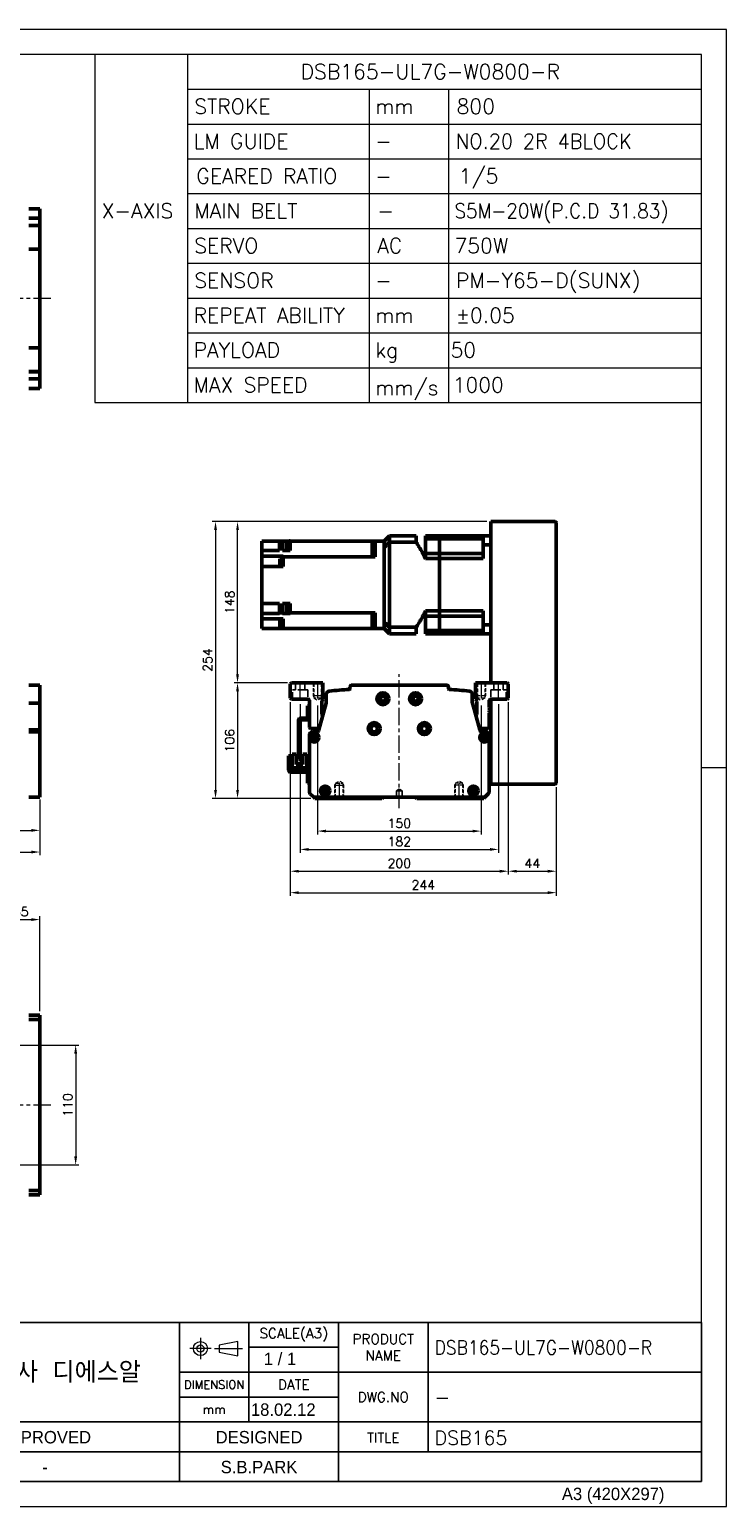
# Model space of a CAD drawing. Header units: millimetres. Extents: x 46891 to 50463, y 6223 to 9884.
# Tile 5 of 5: x 49824 to 50463, y 8529 to 9884. Entities that reach past the tile are written whole.
import ezdxf
from ezdxf.enums import TextEntityAlignment as Align

# ---------------------------------------------------------------- set-up
doc = ezdxf.new("R2010")
doc.units = ezdxf.units.MM
doc.header["$LTSCALE"] = 0.5
for name, pattern in [('CENTER', [50.8, 31.75, -6.35, 6.35, -6.35]), ('HIDDEN', [9.525, 6.35, -3.175]), ('HIDDENX2', [19.05, 12.7, -6.35])]:
    doc.linetypes.add(name, pattern=pattern)
doc.layers.get('0').update_dxf_attribs({"lineweight": 20})
for name, color, linetype, lineweight in [('1', 1, 'CENTER', 13), ('4', 4, 'Continuous', 13), ('외형선(ISO)', 7, 'Continuous', 50)]:
    doc.layers.add(name, color=color, linetype=linetype, lineweight=lineweight)
doc.layers.add('2', color=2, linetype='HIDDENX2')
doc.layers.add('3', color=3, linetype='Continuous')
doc.styles.add('ACISOGDT', font='amgdt.shx')
doc.styles.add('DSR TEXT', font='romans.shx', dxfattribs={"bigfont": 'whgtxt.shx'})
doc.styles.get("Standard").update_dxf_attribs({"font": 'romans.shx', "bigfont": 'whgtxt.shx'})
doc.dimstyles.new('DSR', dxfattribs={"dimscale": 2, "dimtxt": 3, "dimasz": 3, "dimexe": 0.5, "dimexo": 0.5, "dimgap": 0.5, "dimtad": 1, "dimdsep": 46, "dimtxsty": 'Standard', "dimcen": 2.5, "dimclrd": 4, "dimclre": 4, "dimclrt": 2, "dimadec": 0, "dimazin": 2, "dimtfac": 1, "dimtmove": 0, "dimatfit": 3, "dimfxl": 0, "dimlwd": -1, "dimlwe": -1, "dimarcsym": 0})

# ---------------------------------------------------------------- blocks, each defined once
blk = doc.blocks.new('A$C13F00394')
for p, q in [((109.11, 28.14), (105.34, 27.43)), ((105.34, 27.43), (105.34, 26.01)), ((109.11, 25.3), (109.11, 28.14)), ((-202.34, 25.67), (-191.42, 25.67)), ((-202.34, 25.3), (-191.42, 25.3)), ((105.34, 26.01), (109.11, 25.3))]:
    blk.add_line(p, q)
for radius in [1.42, 0.71]:
    blk.add_circle((101.56, 26.76), radius)
at = {"layer": '1'}
for p, q in [((103.69, 26.76), (99.44, 26.76)), ((101.56, 28.89), (101.56, 24.63)), ((104.41, 26.76), (110.04, 26.76))]:
    blk.add_line(p, q, dxfattribs=at)
at = {"layer": '3'}
for p, q in [((0, 32), (-207.68, 32)), ((0, 32), (202.32, 32)), ((0, 32), (0, 0)), ((43.43, 32), (43.43, 0)), ((97.32, 32), (97.32, 12)), ((111.32, 32), (111.32, 12)), ((129.32, 32), (129.32, 0)), ((147.32, 32), (147.32, 6)), ((202.32, 32), (202.32, 0)), ((0, 28), (25, 24)), ((43.43, 28), (0, 28)), ((25, 28), (25, 0)), ((34.7, 28), (34.7, 0)), ((111.32, 27), (129.32, 27)), ((43.43, 24), (0, 24)), ((97.32, 22), (202.32, 22)), ((43.43, 20), (0, 20)), ((43.43, 16), (0, 16)), ((97.32, 17), (129.32, 17)), ((0, 12), (129.32, 12)), ((97.32, 12), (97.32, 0)), ((129.32, 12), (202.32, 12)), ((43.43, 8), (0, 8)), ((97.32, 6), (43.43, 6)), ((129.32, 6), (97.32, 6)), ((202.32, 6), (129.32, 6)), ((43.43, 4), (0, 4)), ((0, 0), (202.32, 0))]:
    blk.add_line(p, q, dxfattribs=at)
at = {"color": 0, "style": 'DSR TEXT'}
for s, height, p in [('조립 치수 허용차', 2, (11.97, 29.02)), ('등급', 1.5, (20.77, 25.52)), ('정밀급', 1.5, (27.18, 25.37)), ('보통급', 1.3, (36.41, 25.38)), ('치수 구분', 1.5, (0.69, 24.78)), (' 0.5 초과 6 이하', 1.6, (0.56, 21.19)), (' 6 초과 30 이하', 1.6, (0.49, 17.19)), (' 30 초과 120 이하', 1.6, (0.49, 13.19)), (' 120 초과 315 이하', 1.6, (0.49, 9.19)), (' 315 초과 1000 이하', 1.6, (0.49, 5.19)), (' 1000 초과 2000 이하', 1.6, (0.49, 1.19))]:
    blk.add_text(s, height=height, dxfattribs=at).set_placement(p)
at = {"color": 7, "style": 'ACISOGDT'}
for s, p in [('APPROVED', (70.28, 8.93)), ('DESIGNED', (113.35, 8.93))]:
    blk.add_text(s, height=2.5, dxfattribs=at).set_placement(p, align=Align.MIDDLE_CENTER)
at = {"color": 7, "attachment_point": 5, "style": 'DSR TEXT'}
for s, insert, char_height in [('SCALE(A3)', (120.32, 29.5), 2), ('PRODUCT\\PNAME', (138.32, 27), 2), ('주식회사 디에스알', (70.37, 22), 4.2), ('DIMENSION', (104.32, 19.5), 1.7), ('DATE', (120.32, 19.5), 2), ('DWG.NO', (138.32, 17), 2), ('mm', (104.32, 14.5), 1.8), ('TITLE', (138.32, 8.83), 2)]:
    blk.add_mtext(s, dxfattribs=dict(at, insert=insert, char_height=char_height))
at = {"color": 0, "char_height": 1.6, "attachment_point": 5, "style": 'DSR TEXT'}
for s, insert in [('%%P0.05', (29.85, 22)), ('%%P0.1', (39.07, 22)), ('%%P0.1', (29.85, 18)), ('%%P0.2', (39.07, 18)), ('%%P0.15', (29.85, 14)), ('%%P0.3', (39.07, 14)), ('%%P0.2', (29.85, 10)), ('%%P0.5', (39.07, 10)), ('%%P0.3', (29.85, 6)), ('%%P0.8', (39.07, 6)), ('%%P0.5', (29.85, 2)), ('%%P1.2', (39.07, 2))]:
    blk.add_mtext(s, dxfattribs=dict(at, insert=insert))
at = {"layer": '4', "color": 0, "style": 'DSR TEXT'}
blk.add_text('NOTE', height=3, dxfattribs=at).set_placement((-202.39, 26.38))
blk = doc.blocks.new('A$C1C1952E1')
for p, q in [((293, 292), (293, 222)), ((311.67, 292), (311.67, 222)), ((311.67, 285), (415, 285)), ((348.18, 285), (348.18, 222)), ((364.13, 285), (364.13, 222)), ((311.67, 278), (415, 278)), ((311.67, 271), (415, 271)), ((311.67, 264), (415, 264)), ((311.67, 257), (415, 257)), ((311.67, 250), (415, 250)), ((311.67, 243), (415, 243)), ((311.67, 236), (415, 236)), ((311.67, 229), (415, 229)), ((293, 222), (415, 222))]:
    blk.add_line(p, q)
at = {"color": 1}
blk.add_lwpolyline([(0, 0), (420, 0), (420, 297), (0, 297)], close=True, dxfattribs=at)
at = {"color": 3}
blk.add_lwpolyline([(5, 5), (415, 5), (415, 292), (5, 292)], close=True, dxfattribs=at)
at = {"color": 7, "style": 'ACISOGDT'}
blk.add_text('A3 (420X297)', height=2.5, dxfattribs=at).set_placement((386.91, 1.28))
blk = doc.blocks.new('*D105')
at = {"color": 1, "linetype": 'ByBlock'}
for p, q in [((49668.2, 9226.1), (49668.2, 9146.4)), ((49833.2, 9176.1), (49833.2, 9146.4)), ((49676, 9149.4), (49825.4, 9149.4))]:
    blk.add_line(p, q, dxfattribs=at)
at = {"color": 1}
for points in [[(49676, 9150.7), (49676, 9148.1), (49668.2, 9149.4)], [(49825.4, 9150.7), (49825.4, 9148.1), (49833.2, 9149.4)]]:
    blk.add_solid(points, dxfattribs=at)
at = {"layer": 'Defpoints', "color": 0}
for p in [(49668.2, 9229.7), (49833.2, 9179.7), (49833.2, 9149.4)]:
    blk.add_point(p, dxfattribs=at)
at = {"color": 3, "insert": (49750.7, 9156.6), "char_height": 8.4, "attachment_point": 5, "style": 'DSR TEXT'}
blk.add_mtext('165', dxfattribs=at)
blk = doc.blocks.new('*D106')
at = {"color": 1, "linetype": 'ByBlock'}
for p, q in [((48663.2, 9176.1), (48663.2, 9126.5)), ((49833.2, 9177.7), (49833.2, 9126.5)), ((48671, 9129.5), (49825.4, 9129.5))]:
    blk.add_line(p, q, dxfattribs=at)
at = {"color": 1}
for points in [[(48671, 9130.8), (48671, 9128.2), (48663.2, 9129.5)], [(49825.4, 9130.8), (49825.4, 9128.2), (49833.2, 9129.5)]]:
    blk.add_solid(points, dxfattribs=at)
at = {"layer": 'Defpoints', "color": 0}
for p in [(48663.2, 9179.7), (49833.2, 9181.3), (49833.2, 9129.5)]:
    blk.add_point(p, dxfattribs=at)
at = {"color": 3, "insert": (49248.2, 9136.7), "char_height": 8.4, "attachment_point": 5, "style": 'DSR TEXT'}
blk.add_mtext('1170', dxfattribs=at)
blk = doc.blocks.new('*D112')
at = {"color": 1, "linetype": 'ByBlock'}
for p, q in [((49807.9, 8952.4), (49869.1, 8952.4)), ((49866.1, 8944.6), (49866.1, 8850.2)), ((49807.9, 8842.4), (49869.1, 8842.4))]:
    blk.add_line(p, q, dxfattribs=at)
at = {"color": 1}
for points in [[(49864.8, 8944.6), (49867.4, 8944.6), (49866.1, 8952.4)], [(49864.8, 8850.2), (49867.4, 8850.2), (49866.1, 8842.4)]]:
    blk.add_solid(points, dxfattribs=at)
at = {"layer": 'Defpoints', "color": 0}
for p in [(49804.3, 8952.4), (49804.3, 8842.4), (49866.1, 8842.4)]:
    blk.add_point(p, dxfattribs=at)
at = {"color": 3, "insert": (49858.9, 8897.4), "char_height": 8.4, "attachment_point": 5, "rotation": 90, "style": 'DSR TEXT'}
blk.add_mtext('110', dxfattribs=at)
blk = doc.blocks.new('*D115')
at = {"color": 1, "linetype": 'ByBlock'}
for p, q in [((49798.2, 8962), (49798.2, 9070.5)), ((49806, 9067.5), (49825.4, 9067.5)), ((49833.2, 8983.5), (49833.2, 9070.5))]:
    blk.add_line(p, q, dxfattribs=at)
at = {"color": 1}
for points in [[(49806, 9068.8), (49806, 9066.2), (49798.2, 9067.5)], [(49825.4, 9068.8), (49825.4, 9066.2), (49833.2, 9067.5)]]:
    blk.add_solid(points, dxfattribs=at)
at = {"layer": 'Defpoints', "color": 0}
for p in [(49833.2, 9067.5), (49833.2, 8979.9), (49798.2, 8958.4)]:
    blk.add_point(p, dxfattribs=at)
at = {"color": 3, "insert": (49815.7, 9074.7), "char_height": 8.4, "attachment_point": 5, "style": 'DSR TEXT'}
blk.add_mtext('35', dxfattribs=at)
blk = doc.blocks.new('*D117')
at = {"color": 1, "linetype": 'ByBlock'}
for p, q in [((50088, 9264), (50088, 9145.7)), ((50238, 9264), (50238, 9145.7)), ((50095.8, 9148.7), (50230.2, 9148.7))]:
    blk.add_line(p, q, dxfattribs=at)
at = {"color": 1}
for points in [[(50095.8, 9150), (50095.8, 9147.4), (50088, 9148.7)], [(50230.2, 9150), (50230.2, 9147.4), (50238, 9148.7)]]:
    blk.add_solid(points, dxfattribs=at)
at = {"layer": 'Defpoints', "color": 0}
for p in [(50088, 9267.6), (50238, 9267.6), (50238, 9148.7)]:
    blk.add_point(p, dxfattribs=at)
at = {"color": 3, "insert": (50163, 9155.9), "char_height": 8.4, "attachment_point": 5, "style": 'DSR TEXT'}
blk.add_mtext('150', dxfattribs=at)
blk = doc.blocks.new('*D118')
at = {"color": 1, "linetype": 'ByBlock'}
for p, q in [((50072, 9265.1), (50072, 9128.9)), ((50254, 9265.1), (50254, 9128.9)), ((50079.8, 9131.9), (50246.2, 9131.9))]:
    blk.add_line(p, q, dxfattribs=at)
at = {"color": 1}
for points in [[(50079.8, 9133.2), (50079.8, 9130.6), (50072, 9131.9)], [(50246.2, 9133.2), (50246.2, 9130.6), (50254, 9131.9)]]:
    blk.add_solid(points, dxfattribs=at)
at = {"layer": 'Defpoints', "color": 0}
for p in [(50072, 9268.7), (50254, 9268.7), (50254, 9131.9)]:
    blk.add_point(p, dxfattribs=at)
at = {"color": 3, "insert": (50163, 9139.1), "char_height": 8.4, "attachment_point": 5, "style": 'DSR TEXT'}
blk.add_mtext('182', dxfattribs=at)
blk = doc.blocks.new('*D119')
at = {"color": 1, "linetype": 'ByBlock'}
for p, q in [((50063, 9267.1), (50063, 9108.9)), ((50263, 9267.1), (50263, 9108.9)), ((50070.8, 9111.9), (50255.2, 9111.9))]:
    blk.add_line(p, q, dxfattribs=at)
at = {"color": 1}
for points in [[(50070.8, 9113.2), (50070.8, 9110.6), (50063, 9111.9)], [(50255.2, 9113.2), (50255.2, 9110.6), (50263, 9111.9)]]:
    blk.add_solid(points, dxfattribs=at)
at = {"layer": 'Defpoints', "color": 0}
for p in [(50063, 9270.7), (50263, 9270.7), (50263, 9111.9)]:
    blk.add_point(p, dxfattribs=at)
at = {"color": 3, "insert": (50163, 9119.1), "char_height": 8.4, "attachment_point": 5, "style": 'DSR TEXT'}
blk.add_mtext('200', dxfattribs=at)
blk = doc.blocks.new('*D120')
at = {"color": 1, "linetype": 'ByBlock'}
for p, q in [((50263, 9267.1), (50263, 9108.9)), ((50307, 9189.1), (50307, 9108.9)), ((50270.8, 9111.9), (50299.2, 9111.9))]:
    blk.add_line(p, q, dxfattribs=at)
at = {"color": 1}
for points in [[(50270.8, 9113.2), (50270.8, 9110.6), (50263, 9111.9)], [(50299.2, 9113.2), (50299.2, 9110.6), (50307, 9111.9)]]:
    blk.add_solid(points, dxfattribs=at)
at = {"layer": 'Defpoints', "color": 0}
for p in [(50263, 9270.7), (50307, 9192.7), (50307, 9111.9)]:
    blk.add_point(p, dxfattribs=at)
at = {"color": 3, "insert": (50285, 9119.1), "char_height": 8.4, "attachment_point": 5, "style": 'DSR TEXT'}
blk.add_mtext('44', dxfattribs=at)
blk = doc.blocks.new('*D121')
at = {"color": 1, "linetype": 'ByBlock'}
for p, q in [((50063, 9267.1), (50063, 9089.2)), ((50307, 9189.1), (50307, 9089.2)), ((50070.8, 9092.2), (50299.2, 9092.2))]:
    blk.add_line(p, q, dxfattribs=at)
at = {"color": 1}
for points in [[(50070.8, 9093.5), (50070.8, 9090.9), (50063, 9092.2)], [(50299.2, 9093.5), (50299.2, 9090.9), (50307, 9092.2)]]:
    blk.add_solid(points, dxfattribs=at)
at = {"layer": 'Defpoints', "color": 0}
for p in [(50063, 9270.7), (50307, 9192.7), (50307, 9092.2)]:
    blk.add_point(p, dxfattribs=at)
at = {"color": 3, "insert": (50185, 9099.4), "char_height": 8.4, "attachment_point": 5, "style": 'DSR TEXT'}
blk.add_mtext('244', dxfattribs=at)
blk = doc.blocks.new('*D122')
at = {"color": 1, "linetype": 'ByBlock'}
for p, q in [((50060.4, 9284.7), (50011.6, 9284.7)), ((50014.6, 9276.9), (50014.6, 9186.5)), ((50081.9, 9178.7), (50011.6, 9178.7))]:
    blk.add_line(p, q, dxfattribs=at)
at = {"color": 1}
for points in [[(50013.3, 9276.9), (50015.9, 9276.9), (50014.6, 9284.7)], [(50013.3, 9186.5), (50015.9, 9186.5), (50014.6, 9178.7)]]:
    blk.add_solid(points, dxfattribs=at)
at = {"layer": 'Defpoints', "color": 0}
for p in [(50064, 9284.7), (50014.6, 9178.7), (50085.5, 9178.7)]:
    blk.add_point(p, dxfattribs=at)
at = {"color": 3, "insert": (50007.4, 9231.7), "char_height": 8.4, "attachment_point": 5, "rotation": 90, "style": 'DSR TEXT'}
blk.add_mtext('106', dxfattribs=at)
blk = doc.blocks.new('*D123')
at = {"color": 1, "linetype": 'ByBlock'}
for p, q in [((50243.4, 9432.7), (50011.6, 9432.7)), ((50014.6, 9292.5), (50014.6, 9424.9)), ((50060.4, 9284.7), (50011.6, 9284.7))]:
    blk.add_line(p, q, dxfattribs=at)
at = {"color": 1}
for points in [[(50013.3, 9424.9), (50015.9, 9424.9), (50014.6, 9432.7)], [(50013.3, 9292.5), (50015.9, 9292.5), (50014.6, 9284.7)]]:
    blk.add_solid(points, dxfattribs=at)
at = {"layer": 'Defpoints', "color": 0}
for p in [(50014.6, 9432.7), (50247, 9432.7), (50064, 9284.7)]:
    blk.add_point(p, dxfattribs=at)
at = {"color": 3, "insert": (50007.4, 9358.7), "char_height": 8.4, "attachment_point": 5, "rotation": 90, "style": 'DSR TEXT'}
blk.add_mtext('148', dxfattribs=at)
blk = doc.blocks.new('*D124')
at = {"color": 1, "linetype": 'ByBlock'}
for p, q in [((50243.4, 9432.7), (49991.4, 9432.7)), ((49994.4, 9424.9), (49994.4, 9186.5)), ((50081.9, 9178.7), (49991.4, 9178.7))]:
    blk.add_line(p, q, dxfattribs=at)
at = {"color": 1}
for points in [[(49993.1, 9424.9), (49995.7, 9424.9), (49994.4, 9432.7)], [(49993.1, 9186.5), (49995.7, 9186.5), (49994.4, 9178.7)]]:
    blk.add_solid(points, dxfattribs=at)
at = {"layer": 'Defpoints', "color": 0}
for p in [(50247, 9432.7), (49994.4, 9178.7), (50085.5, 9178.7)]:
    blk.add_point(p, dxfattribs=at)
at = {"color": 3, "insert": (49987.2, 9305.7), "char_height": 8.4, "attachment_point": 5, "rotation": 90, "style": 'DSR TEXT'}
blk.add_mtext('254', dxfattribs=at)

msp = doc.modelspace()

# ---------------------------------------------------------------- linework, layer by layer
at = {"color": 2, "linetype": 'HIDDEN'}
for p, q in [((50083.98615, 9284.70802), (50083.98615, 9272.70802)), ((50084.58615, 9284.10802), (50083.98615, 9284.70802)), ((50091.38615, 9284.10802), (50084.58615, 9284.10802)), ((50084.58615, 9284.10802), (50084.58615, 9270.70802)), ((50091.38615, 9284.10802), (50091.98615, 9284.70802)), ((50091.38615, 9284.10802), (50091.38615, 9270.70802)), ((50091.98615, 9284.70802), (50091.98615, 9272.70802)), ((50233.98615, 9284.70802), (50233.98615, 9272.70802)), ((50234.58615, 9284.10802), (50233.98615, 9284.70802)), ((50241.38615, 9284.10802), (50234.58615, 9284.10802)), ((50234.58615, 9284.10802), (50234.58615, 9270.70802)), ((50241.38615, 9284.10802), (50241.98615, 9284.70802)), ((50241.38615, 9284.10802), (50241.38615, 9270.70802)), ((50241.98615, 9284.70802), (50241.98615, 9272.70802)), ((50091.98615, 9272.70802), (50083.98615, 9272.70802)), ((50083.98615, 9272.70802), (50084.58615, 9271.66879)), ((50091.38615, 9270.70802), (50084.58615, 9270.70802)), ((50084.58615, 9270.70802), (50087.98615, 9268.74503)), ((50091.38615, 9270.70802), (50087.98615, 9268.74503)), ((50091.98615, 9272.70802), (50091.38615, 9271.66879)), ((50241.98615, 9272.70802), (50233.98615, 9272.70802)), ((50233.98615, 9272.70802), (50234.58615, 9271.66879)), ((50241.38615, 9270.70802), (50234.58615, 9270.70802)), ((50234.58615, 9270.70802), (50237.98615, 9268.74503)), ((50241.38615, 9270.70802), (50237.98615, 9268.74503)), ((50241.98615, 9272.70802), (50241.38615, 9271.66879)), ((50103.98615, 9190.70802), (50104.58615, 9191.74725)), ((50103.98615, 9190.70802), (50111.98615, 9190.70802)), ((50103.98615, 9178.70802), (50103.98615, 9190.70802)), ((50104.58615, 9192.70802), (50107.98615, 9194.67101)), ((50104.58615, 9192.70802), (50111.38615, 9192.70802)), ((50104.58615, 9179.30802), (50104.58615, 9192.70802)), ((50111.38615, 9192.70802), (50107.98615, 9194.67101)), ((50111.38615, 9179.30802), (50111.38615, 9192.70802)), ((50111.98615, 9190.70802), (50111.38615, 9191.74725)), ((50111.98615, 9178.70802), (50111.98615, 9190.70802)), ((50213.98615, 9190.70802), (50214.58615, 9191.74725)), ((50221.98615, 9190.70802), (50213.98615, 9190.70802)), ((50213.98615, 9178.70802), (50213.98615, 9190.70802)), ((50214.58615, 9192.70802), (50217.98615, 9194.67101)), ((50221.38615, 9192.70802), (50214.58615, 9192.70802)), ((50214.58615, 9179.30802), (50214.58615, 9192.70802)), ((50221.38615, 9192.70802), (50217.98615, 9194.67101)), ((50221.38615, 9179.30802), (50221.38615, 9192.70802)), ((50221.98615, 9190.70802), (50221.38615, 9191.74725)), ((50221.98615, 9178.70802), (50221.98615, 9190.70802)), ((50104.58615, 9179.30802), (50103.98615, 9178.70802)), ((50104.58615, 9179.30802), (50111.38615, 9179.30802)), ((50111.38615, 9179.30802), (50111.98615, 9178.70802)), ((50214.58615, 9179.30802), (50213.98615, 9178.70802)), ((50221.38615, 9179.30802), (50214.58615, 9179.30802)), ((50221.38615, 9179.30802), (50221.98615, 9178.70802))]:
    msp.add_line(p, q, dxfattribs=at)
at = {"color": 1, "linetype": 'CENTER'}
for p, q in [((50087.98615, 9286.14356), (50087.98615, 9267.57886)), ((50237.98615, 9286.14356), (50237.98615, 9267.57886)), ((50107.98615, 9177.27248), (50107.98615, 9195.83718)), ((50217.98615, 9177.27248), (50217.98615, 9195.83718))]:
    msp.add_line(p, q, dxfattribs=at)
at = {"color": 1}
msp.add_line((50463.13132, 9206.60102), (50440.31632, 9206.60102), dxfattribs=at)
at = {"layer": '1'}
for p, q in [((49843.24958, 9637.328), (48653.24958, 9637.328)), ((50071.98615, 9268.70802), (50071.98615, 9285.70802)), ((50162.98615, 9169.70802), (50162.98615, 9292.70802)), ((50253.98615, 9268.70802), (50253.98615, 9285.70802)), ((49843.24958, 8897.35286), (48653.24958, 8897.35286))]:
    msp.add_line(p, q, dxfattribs=at)
at = {"layer": '2'}
for p, q in [((50067.73615, 9278.20802), (50067.73615, 9284.70802)), ((50076.23615, 9284.70802), (50076.23615, 9278.20802)), ((50249.73615, 9284.70802), (50249.73615, 9278.20802)), ((50258.23615, 9278.20802), (50258.23615, 9284.70802)), ((50064.98615, 9278.20802), (50067.73615, 9278.20802)), ((50064.98615, 9269.70802), (50064.98615, 9278.20802)), ((50076.23615, 9278.20802), (50067.73615, 9278.20802)), ((50076.23615, 9278.20802), (50078.98615, 9278.20802)), ((50078.98615, 9278.20802), (50078.98615, 9269.70802)), ((50249.73615, 9278.20802), (50246.98615, 9278.20802)), ((50246.98615, 9278.20802), (50246.98615, 9269.70802)), ((50249.73615, 9278.20802), (50258.23615, 9278.20802)), ((50260.98615, 9278.20802), (50258.23615, 9278.20802)), ((50260.98615, 9269.70802), (50260.98615, 9278.20802)), ((50160.48615, 9185.70802), (50162.98615, 9187.21017)), ((50160.48615, 9179.70802), (50160.48615, 9185.70802)), ((50160.48615, 9185.70802), (50165.48615, 9185.70802)), ((50162.98615, 9187.21017), (50165.48615, 9185.70802)), ((50165.48615, 9185.70802), (50165.48615, 9179.70802))]:
    msp.add_line(p, q, dxfattribs=at)
at = {"layer": '3'}
for p in [(50440.31632, 8697.82652), (49517.14175, 8551.81052)]:
    msp.add_line(p, (50440.31632, 8551.81052), dxfattribs=at)
at = {"layer": '외형선(ISO)'}
for p, q in [((49823.24958, 9719.828), (49833.24958, 9719.828)), ((49833.24958, 9716.828), (49833.24958, 9719.828)), ((49823.24958, 9711.08836), (49833.24958, 9711.08836)), ((49823.24958, 9704.39465), (49833.24958, 9704.39465)), ((49823.24958, 9704.328), (49833.24958, 9704.328)), ((49833.24958, 9716.828), (49833.24958, 9713.88839)), ((49833.24958, 9713.88839), (49833.24958, 9711.08836)), ((49833.24958, 9711.08836), (49833.24958, 9704.39465)), ((49833.24958, 9704.39465), (49833.24958, 9704.328)), ((49833.24958, 9701.63164), (49833.24958, 9704.328)), ((49833.24958, 9683.02352), (49833.24958, 9701.63164)), ((49823.24958, 9682.5554), (49833.24958, 9682.5554)), ((49833.24958, 9683.02352), (49833.24958, 9682.5554)), ((49833.24958, 9680.5554), (49833.24958, 9682.5554)), ((49833.24958, 9680.5554), (49833.24958, 9594.10059)), ((49823.24958, 9592.10059), (49833.24958, 9592.10059)), ((49833.24958, 9592.10059), (49833.24958, 9594.10059)), ((49833.24958, 9592.10059), (49833.24958, 9591.63247)), ((49833.24958, 9573.02435), (49833.24958, 9591.63247)), ((49823.24958, 9570.328), (49833.24958, 9570.328)), ((49823.24958, 9570.26134), (49833.24958, 9570.26134)), ((49833.24958, 9570.328), (49833.24958, 9573.02435)), ((49833.24958, 9570.328), (49833.24958, 9570.26134)), ((49833.24958, 9570.26134), (49833.24958, 9563.56764)), ((49823.24958, 9563.56764), (49833.24958, 9563.56764)), ((49823.24958, 9554.828), (49833.24958, 9554.828)), ((49833.24958, 9563.56764), (49833.24958, 9560.7676)), ((49833.24958, 9560.7676), (49833.24958, 9557.828)), ((49833.24958, 9554.828), (49833.24958, 9557.828)), ((50305.98615, 9432.70802), (50246.98615, 9432.70802)), ((50246.98615, 9431.70802), (50246.98615, 9432.70802)), ((50148.98615, 9414.70802), (50153.98615, 9419.70802)), ((50153.98615, 9413.71062), (50153.98615, 9419.70802)), ((50178.43615, 9419.70802), (50153.98615, 9419.70802)), ((50178.43615, 9419.70802), (50178.43615, 9413.71062)), ((50186.98615, 9419.70802), (50186.98615, 9416.76024)), ((50199.98615, 9419.70802), (50186.98615, 9419.70802)), ((50199.98615, 9419.70802), (50239.98615, 9419.70802)), ((50199.98615, 9416.76024), (50199.98615, 9419.70802)), ((50199.98615, 9419.70802), (50199.98615, 9416.76024)), ((50239.98615, 9419.70802), (50239.98615, 9411.30037)), ((50246.98615, 9419.70802), (50239.98615, 9419.70802)), ((50246.98615, 9284.70802), (50246.98615, 9431.70802)), ((50306.98615, 9192.70802), (50306.98615, 9431.70802)), ((50036.98615, 9414.70802), (50052.98615, 9414.70802)), ((50036.98615, 9410.30802), (50036.98615, 9414.70802)), ((50036.98615, 9410.30802), (50036.98615, 9406.30802)), ((50052.98615, 9406.30802), (50036.98615, 9406.30802)), ((50036.98615, 9406.15187), (50036.98615, 9406.30802)), ((50036.98615, 9406.15187), (50036.98615, 9401.07513)), ((50055.98615, 9414.70802), (50052.98615, 9414.70802)), ((50052.98615, 9406.30802), (50052.98615, 9414.70802)), ((50060.98615, 9414.70802), (50055.98615, 9414.70802)), ((50055.98615, 9414.70802), (50055.98615, 9406.30802)), ((50060.98615, 9406.30802), (50055.98615, 9406.30802)), ((50059.38615, 9407.62792), (50059.38615, 9414.62792)), ((50061.98615, 9414.62792), (50059.38615, 9414.62792)), ((50061.98615, 9407.62792), (50059.38615, 9407.62792)), ((50060.98615, 9414.70802), (50061.98615, 9414.70802)), ((50060.98615, 9414.70802), (50060.98615, 9414.62792)), ((50060.98615, 9406.30802), (50060.98615, 9407.62792)), ((50060.98615, 9406.30802), (50060.98615, 9406.26896)), ((50060.98615, 9406.26896), (50062.98615, 9406.26896)), ((50061.98615, 9407.32792), (50061.98615, 9414.92792)), ((50062.98615, 9414.92792), (50061.98615, 9414.92792)), ((50062.98615, 9407.32792), (50061.98615, 9407.32792)), ((50062.98615, 9414.92792), (50062.98615, 9414.70802)), ((50062.98615, 9414.70802), (50137.98615, 9414.70802)), ((50062.98615, 9406.26896), (50062.98615, 9414.70802)), ((50137.98615, 9414.70802), (50137.98615, 9406.15187)), ((50140.98615, 9414.70802), (50137.98615, 9414.70802)), ((50140.98615, 9409.5723), (50137.98615, 9409.5723)), ((50137.98615, 9401.04069), (50137.98615, 9406.15187)), ((50140.98615, 9414.70802), (50148.98615, 9414.70802)), ((50140.98615, 9407.70802), (50140.98615, 9414.70802)), ((50140.98615, 9400.36559), (50140.98615, 9407.70802)), ((50148.98615, 9414.70802), (50148.98615, 9414.61993)), ((50148.98615, 9414.61993), (50148.98615, 9408.81505)), ((50148.98615, 9408.81505), (50148.98615, 9408.7117)), ((50148.98615, 9408.7117), (50148.98615, 9340.70434)), ((50148.98615, 9407.70802), (50148.98615, 9341.70802)), ((50178.43615, 9413.71062), (50153.98615, 9413.71062)), ((50153.98615, 9335.70542), (50153.98615, 9413.71062)), ((50186.98615, 9403.56302), (50186.98615, 9416.76024)), ((50199.98615, 9416.76024), (50186.98615, 9416.76024)), ((50239.98615, 9416.76024), (50199.98615, 9416.76024)), ((50199.98615, 9410.06302), (50199.98615, 9416.76024)), ((50199.98615, 9410.06302), (50199.98615, 9416.76024)), ((50199.98615, 9403.56302), (50199.98615, 9410.06302)), ((50199.98615, 9403.56302), (50199.98615, 9410.06302)), ((50239.98615, 9398.70802), (50239.98615, 9411.30037)), ((50246.98615, 9411.30037), (50239.98615, 9411.30037)), ((50056.48615, 9401.07513), (50036.98615, 9401.07513)), ((50036.98615, 9395.90802), (50036.98615, 9401.07513)), ((50036.98615, 9395.90802), (50036.98615, 9391.40802)), ((50053.28615, 9393.15659), (50053.28615, 9398.65659)), ((50053.28615, 9398.65659), (50055.28615, 9398.65659)), ((50053.28615, 9393.15659), (50055.28615, 9393.15659)), ((50055.28615, 9392.95659), (50055.28615, 9398.85659)), ((50055.28615, 9398.85659), (50055.98615, 9398.85659)), ((50055.28615, 9392.95659), (50055.98615, 9392.95659)), ((50055.98615, 9392.90659), (50055.98615, 9398.90659)), ((50055.98615, 9398.90659), (50056.48615, 9398.90659)), ((50055.98615, 9392.90659), (50056.48615, 9392.90659)), ((50056.48615, 9401.07513), (50056.48615, 9401.04069)), ((50056.48615, 9400.37421), (50056.48615, 9401.04069)), ((50137.98615, 9400.37421), (50056.48615, 9400.37421)), ((50056.48615, 9400.37421), (50056.48615, 9391.40802)), ((50137.98615, 9401.04069), (50137.98615, 9400.37421)), ((50140.98615, 9400.7849), (50137.98615, 9400.7849)), ((50137.98615, 9400.37421), (50137.98615, 9400.36559)), ((50140.98615, 9400.36559), (50137.98615, 9400.36559)), ((50186.98615, 9403.56302), (50186.98615, 9398.70802)), ((50199.98615, 9403.56302), (50186.98615, 9403.56302)), ((50199.98615, 9398.70802), (50186.98615, 9398.70802)), ((50199.98615, 9398.70802), (50199.98615, 9403.56302)), ((50239.98615, 9403.56302), (50199.98615, 9403.56302)), ((50199.98615, 9403.56302), (50199.98615, 9398.70802)), ((50199.98615, 9350.70802), (50199.98615, 9398.70802)), ((50199.98615, 9398.70802), (50239.98615, 9398.70802)), ((50199.98615, 9350.70802), (50199.98615, 9398.70802)), ((50056.48615, 9391.40802), (50036.98615, 9391.40802)), ((50036.98615, 9357.50802), (50036.98615, 9391.40802)), ((50036.98615, 9357.50802), (50052.98615, 9357.50802)), ((50036.98615, 9357.50802), (50036.98615, 9353.50802)), ((50036.98615, 9348.38608), (50036.98615, 9353.50802)), ((50052.98615, 9357.50802), (50052.98615, 9349.04183)), ((50055.98615, 9357.50802), (50055.98615, 9349.04183)), ((50060.98615, 9357.50802), (50055.98615, 9357.50802)), ((50059.38615, 9349.4974), (50059.38615, 9356.4974)), ((50061.98615, 9356.4974), (50059.38615, 9356.4974)), ((50060.98615, 9357.50945), (50060.98615, 9357.50802)), ((50060.98615, 9357.50945), (50062.98615, 9357.50945)), ((50060.98615, 9356.4974), (50060.98615, 9357.50802)), ((50061.98615, 9349.1974), (50061.98615, 9356.7974)), ((50062.98615, 9356.7974), (50061.98615, 9356.7974)), ((50062.98615, 9354.27133), (50062.98615, 9357.50945)), ((50062.98615, 9354.27133), (50062.98615, 9351.72348)), ((50062.98615, 9349.04183), (50062.98615, 9351.72348)), ((50052.98615, 9348.38608), (50036.98615, 9348.38608)), ((50036.98615, 9348.37535), (50036.98615, 9348.38608)), ((50036.98615, 9348.37535), (50036.98615, 9343.60802)), ((50056.48615, 9343.60802), (50036.98615, 9343.60802)), ((50036.98615, 9343.60802), (50036.98615, 9339.10802)), ((50036.98615, 9334.70802), (50036.98615, 9339.10802)), ((50055.98615, 9349.04183), (50052.98615, 9349.04183)), ((50052.98615, 9348.38608), (50052.98615, 9349.04183)), ((50053.28615, 9336.39708), (50053.28615, 9341.89708)), ((50053.28615, 9341.89708), (50055.28615, 9341.89708)), ((50055.28615, 9336.19708), (50055.28615, 9342.09708)), ((50055.28615, 9342.09708), (50055.98615, 9342.09708)), ((50055.98615, 9349.04183), (50055.98615, 9348.38608)), ((50060.98615, 9348.38608), (50055.98615, 9348.38608)), ((50055.98615, 9336.14708), (50055.98615, 9342.14708)), ((50055.98615, 9342.14708), (50056.48615, 9342.14708)), ((50056.48615, 9343.60802), (50056.48615, 9343.26417)), ((50056.48615, 9334.70802), (50056.48615, 9343.26417)), ((50061.98615, 9349.4974), (50059.38615, 9349.4974)), ((50060.98615, 9349.4974), (50060.98615, 9348.38608)), ((50060.98615, 9348.38608), (50060.98615, 9348.38339)), ((50062.98615, 9348.38339), (50060.98615, 9348.38339)), ((50062.98615, 9349.1974), (50061.98615, 9349.1974)), ((50137.98615, 9349.04183), (50062.98615, 9349.04183)), ((50062.98615, 9348.38339), (50062.98615, 9349.04183)), ((50137.98615, 9349.05045), (50137.98615, 9349.04183)), ((50137.98615, 9349.05045), (50140.98615, 9349.05045)), ((50137.98615, 9349.04183), (50137.98615, 9348.37535)), ((50137.98615, 9348.63114), (50140.98615, 9348.63114)), ((50137.98615, 9343.26417), (50137.98615, 9348.37535)), ((50137.98615, 9343.26417), (50137.98615, 9334.70802)), ((50137.98615, 9339.84374), (50140.98615, 9339.84374)), ((50140.98615, 9341.70802), (50140.98615, 9349.05045)), ((50140.98615, 9334.70802), (50140.98615, 9341.70802)), ((50148.98615, 9340.60099), (50148.98615, 9340.70434)), ((50148.98615, 9340.60099), (50148.98615, 9334.79611)), ((50186.98615, 9350.70802), (50186.98615, 9345.85302)), ((50199.98615, 9350.70802), (50186.98615, 9350.70802)), ((50186.98615, 9345.85302), (50186.98615, 9332.6558)), ((50199.98615, 9345.85302), (50186.98615, 9345.85302)), ((50199.98615, 9345.85302), (50199.98615, 9350.70802)), ((50199.98615, 9350.70802), (50239.98615, 9350.70802)), ((50199.98615, 9350.70802), (50199.98615, 9345.85302)), ((50199.98615, 9339.35302), (50199.98615, 9345.85302)), ((50239.98615, 9345.85302), (50199.98615, 9345.85302)), ((50199.98615, 9339.35302), (50199.98615, 9345.85302)), ((50199.98615, 9332.6558), (50199.98615, 9339.35302)), ((50199.98615, 9332.6558), (50199.98615, 9339.35302)), ((50239.98615, 9338.11567), (50239.98615, 9350.70802)), ((50239.98615, 9338.11567), (50239.98615, 9329.70802)), ((50246.98615, 9338.11567), (50239.98615, 9338.11567)), ((50056.48615, 9334.70802), (50036.98615, 9334.70802)), ((50053.28615, 9336.39708), (50055.28615, 9336.39708)), ((50055.28615, 9336.19708), (50055.98615, 9336.19708)), ((50055.98615, 9336.14708), (50056.48615, 9336.14708)), ((50137.98615, 9334.70802), (50056.48615, 9334.70802)), ((50061.98615, 9334.48812), (50061.98615, 9334.70802)), ((50062.98615, 9334.48812), (50061.98615, 9334.48812)), ((50062.98615, 9334.70802), (50062.98615, 9334.48812)), ((50137.98615, 9334.70802), (50140.98615, 9334.70802)), ((50140.98615, 9334.70802), (50148.98615, 9334.70802)), ((50148.98615, 9334.70802), (50148.98615, 9334.79611)), ((50153.98615, 9329.70802), (50148.98615, 9334.70802)), ((50153.98615, 9329.70802), (50153.98615, 9335.70542)), ((50178.43615, 9335.70542), (50153.98615, 9335.70542)), ((50178.43615, 9329.70802), (50153.98615, 9329.70802)), ((50178.43615, 9335.70542), (50178.43615, 9329.70802)), ((50186.98615, 9332.6558), (50186.98615, 9329.70802)), ((50199.98615, 9332.6558), (50186.98615, 9332.6558)), ((50199.98615, 9329.70802), (50186.98615, 9329.70802)), ((50199.98615, 9329.70802), (50199.98615, 9332.6558)), ((50239.98615, 9332.6558), (50199.98615, 9332.6558)), ((50199.98615, 9332.6558), (50199.98615, 9329.70802)), ((50199.98615, 9329.70802), (50239.98615, 9329.70802)), ((50246.98615, 9329.70802), (50239.98615, 9329.70802)), ((50063.98615, 9284.70802), (50062.98615, 9283.70802)), ((50062.98615, 9283.70802), (50062.98615, 9270.70802)), ((50092.98615, 9284.70802), (50063.98615, 9284.70802)), ((50092.98615, 9270.03256), (50092.98615, 9284.70802)), ((50232.98615, 9284.70802), (50232.98615, 9270.03256)), ((50261.98615, 9284.70802), (50232.98615, 9284.70802)), ((50262.98615, 9283.70802), (50261.98615, 9284.70802)), ((50262.98615, 9270.70802), (50262.98615, 9283.70802)), ((49823.24958, 9282.70802), (49833.24958, 9282.70802)), ((49833.24958, 9280.70802), (49833.24958, 9282.70802)), ((49833.24958, 9280.70802), (49833.24958, 9279.1953)), ((49833.24958, 9279.1953), (49833.24958, 9278.69632)), ((49833.24958, 9277.15574), (49833.24958, 9278.69632)), ((49833.24958, 9274.17114), (49833.24958, 9277.15574)), ((49833.24958, 9274.17114), (49833.24958, 9266.3937)), ((50062.98615, 9270.70802), (50063.98615, 9269.70802)), ((50063.98615, 9269.70802), (50079.48615, 9269.70802)), ((50095.98615, 9274.17114), (50095.98615, 9266.3937)), ((50117.75874, 9280.70802), (50117.75874, 9279.1953)), ((50206.21356, 9282.70802), (50119.75874, 9282.70802)), ((50208.21356, 9279.1953), (50208.21356, 9280.70802)), ((50229.98615, 9266.3937), (50229.98615, 9274.17114)), ((50246.48615, 9269.70802), (50261.98615, 9269.70802)), ((50246.98615, 9192.70802), (50246.98615, 9269.70802)), ((50261.98615, 9269.70802), (50262.98615, 9270.70802)), ((49823.24958, 9266.03472), (49833.24958, 9266.03472)), ((49833.24958, 9266.3937), (49833.24958, 9266.03472)), ((49833.24958, 9266.03472), (49833.24958, 9241.63108)), ((50078.88615, 9263.70802), (50078.88615, 9252.30802)), ((50080.48615, 9263.70802), (50078.88615, 9263.70802)), ((50080.48615, 9268.70802), (50080.48615, 9262.20802)), ((50080.48615, 9262.20802), (50080.98615, 9261.70802)), ((50080.48615, 9261.20802), (50080.48615, 9262.20802)), ((50080.98615, 9261.70802), (50080.48615, 9261.20802)), ((50080.48615, 9261.20802), (50080.48615, 9260.20802)), ((50080.48615, 9260.20802), (50080.98615, 9259.70802)), ((50080.48615, 9259.20802), (50080.48615, 9260.20802)), ((50080.98615, 9259.70802), (50080.48615, 9259.20802)), ((50080.48615, 9259.20802), (50080.48615, 9258.20802)), ((50080.48615, 9258.20802), (50080.98615, 9257.70802)), ((50080.48615, 9257.20802), (50080.48615, 9258.20802)), ((50080.98615, 9257.70802), (50080.48615, 9257.20802)), ((50080.48615, 9257.20802), (50080.48615, 9243.70802)), ((50095.91949, 9266.03472), (50089.22579, 9241.63108)), ((50091.98615, 9255.70802), (50091.98615, 9267.03256)), ((50236.74651, 9241.63108), (50230.0528, 9266.03472)), ((50233.98615, 9262.70802), (50230.96529, 9262.70802)), ((50233.98615, 9267.03256), (50233.98615, 9255.70802)), ((50244.98615, 9261.70802), (50245.48615, 9262.20802)), ((50245.48615, 9261.20802), (50244.98615, 9261.70802)), ((50244.98615, 9259.70802), (50245.48615, 9260.20802)), ((50245.48615, 9259.20802), (50244.98615, 9259.70802)), ((50244.98615, 9257.70802), (50245.48615, 9258.20802)), ((50245.48615, 9257.20802), (50244.98615, 9257.70802)), ((50245.48615, 9262.20802), (50245.48615, 9268.70802)), ((50245.48615, 9260.20802), (50245.48615, 9261.20802)), ((50245.48615, 9258.20802), (50245.48615, 9259.20802)), ((50245.48615, 9243.70802), (50245.48615, 9257.20802)), ((50070.48615, 9214.70802), (50070.48615, 9250.20802)), ((50072.08615, 9250.20802), (50072.08615, 9214.70802)), ((50072.58615, 9252.30802), (50078.38615, 9252.30802)), ((50078.38615, 9250.70802), (50072.58615, 9250.70802)), ((50078.88615, 9252.30802), (50080.42576, 9252.30802)), ((50081.48615, 9242.70802), (50087.98615, 9242.70802)), ((50237.98615, 9242.70802), (50244.48615, 9242.70802)), ((49823.24958, 9241.63108), (49833.24958, 9241.63108)), ((49823.24958, 9239.70802), (49833.24958, 9239.70802)), ((49833.24958, 9241.63108), (49833.24958, 9239.70802)), ((49833.24958, 9236.70802), (49833.24958, 9239.70802)), ((49833.24958, 9236.70802), (49833.24958, 9184.95066)), ((50080.48615, 9236.70802), (50080.48615, 9184.95066)), ((50086.42575, 9239.70802), (50083.48615, 9239.70802)), ((50242.48615, 9239.70802), (50239.54655, 9239.70802)), ((50245.48615, 9184.95066), (50245.48615, 9236.70802)), ((50061.48619, 9214.70822), (50061.4862, 9217.70822)), ((50063.0862, 9217.70821), (50061.4862, 9217.70822)), ((50063.0862, 9217.70821), (50063.08619, 9214.70821)), ((50064.78618, 9219.20821), (50064.78616, 9206.80821)), ((50068.48618, 9219.2082), (50064.78618, 9219.20821)), ((50068.48616, 9209.8082), (50068.48618, 9219.2082)), ((50074.48618, 9219.20819), (50074.48616, 9209.80819)), ((50078.18618, 9219.20818), (50074.48618, 9219.20819)), ((50078.18616, 9206.80818), (50078.18618, 9219.20818)), ((50061.48619, 9214.70822), (50061.48617, 9204.70822)), ((50063.08617, 9204.80821), (50063.08619, 9214.70821)), ((50063.48617, 9202.70821), (50078.38617, 9202.70818)), ((50078.48617, 9204.30818), (50063.58617, 9204.30821)), ((50064.78615, 9204.30821), (50064.78616, 9206.80821)), ((50066.78616, 9206.80821), (50064.78616, 9206.80821)), ((50076.18616, 9206.80819), (50066.78616, 9206.80821)), ((50068.48616, 9210.8082), (50074.48616, 9210.80819)), ((50074.48616, 9210.50819), (50068.48616, 9210.5082)), ((50068.48616, 9209.8082), (50074.48616, 9209.80819)), ((50072.08615, 9214.70802), (50070.48615, 9214.70802)), ((50078.18616, 9206.80818), (50076.18616, 9206.80819)), ((50078.18616, 9206.80818), (50078.18615, 9204.30818)), ((50078.88617, 9202.20818), (50078.88615, 9195.70818)), ((50246.98615, 9206.70802), (50245.48615, 9206.70802)), ((50078.88615, 9192.70818), (50078.88615, 9195.70818)), ((50078.88615, 9192.70818), (50080.48615, 9192.70818)), ((50246.98615, 9191.70802), (50246.98615, 9192.70802)), ((50246.98615, 9191.70802), (50305.98615, 9191.70802)), ((49823.24958, 9179.70802), (49833.24958, 9179.70802)), ((49833.24958, 9182.82934), (49833.24958, 9184.95066)), ((49833.24958, 9182.82934), (49833.24958, 9179.70802)), ((50081.36483, 9182.82934), (50084.48615, 9179.70802)), ((50084.48615, 9179.70802), (50085.48615, 9178.70802)), ((50084.48615, 9179.70802), (50241.48615, 9179.70802)), ((50085.48615, 9178.70802), (50146.98615, 9178.70802)), ((50146.98615, 9178.70802), (50147.8397, 9179.56157)), ((50178.13259, 9179.56157), (50178.98615, 9178.70802)), ((50178.98615, 9178.70802), (50240.48615, 9178.70802)), ((50240.48615, 9178.70802), (50241.48615, 9179.70802)), ((50241.48615, 9179.70802), (50244.60747, 9182.82934)), ((49823.24958, 8979.85286), (49833.24958, 8979.85286)), ((49823.24958, 8975.85286), (49833.24958, 8975.85286)), ((49833.24958, 8978.97418), (49833.24958, 8979.85286)), ((49833.24958, 8978.97418), (49833.24958, 8975.85286)), ((49833.24958, 8975.85286), (49833.24958, 8818.85286)), ((49833.24958, 8818.85286), (49823.24958, 8818.85286)), ((49823.24958, 8814.85286), (49833.24958, 8814.85286)), ((49833.24958, 8818.85286), (49833.24958, 8815.73154)), ((49833.24958, 8814.85286), (49833.24958, 8815.73154))]:
    msp.add_line(p, q, dxfattribs=at)
for centre, radius in [((50147.98615, 9270.20802), 5.5), ((50147.98615, 9270.20802), 3.3), ((50147.98615, 9270.20802), 2.4585), ((50177.98615, 9270.20802), 5.5), ((50177.98615, 9270.20802), 3.3), ((50177.98615, 9270.20802), 2.4585), ((50139.98615, 9242.70802), 5.5), ((50139.98615, 9242.70802), 3.3), ((50139.98615, 9242.70802), 2.9585), ((50185.98615, 9242.70802), 5.5), ((50185.98615, 9242.70802), 3.3), ((50185.98615, 9242.70802), 2.9585), ((50084.98615, 9234.70802), 4.25), ((50084.98615, 9234.70802), 2.25), ((50240.98615, 9234.70802), 4.25), ((50240.98615, 9234.70802), 2.25), ((50094.98615, 9185.70802), 4.25), ((50230.98615, 9185.70802), 4.25), ((50094.98615, 9185.70802), 2.25), ((50230.98615, 9185.70802), 2.25)]:
    msp.add_circle(centre, radius, dxfattribs=at)
for centre, radius, start, end in [((50305.98615, 9431.70802), 1, 0, 90), ((50079.48615, 9268.70802), 1, 0, 90), ((50096.98615, 9267.03256), 5, 143.13010235, 180), ((50098.98615, 9274.17114), 3, 95.80911543, 180), ((50148.98615, 8782.70802), 497, 93.65644441, 95.80911544), ((50117.25874, 9279.1953), 0.5, 273.65644441, 0), ((50119.75874, 9280.70802), 2, 90.00000006, 180), ((50206.21356, 9280.70802), 2, 0, 90.00000006), ((50208.71356, 9279.1953), 0.5, 180, 266.34355561), ((50176.98615, 8782.70802), 497, 84.19088467, 86.34355571), ((50226.98615, 9274.17114), 3, 0, 84.19088467), ((50228.98615, 9267.03256), 5, 0, 36.86989765), ((50246.48615, 9268.70802), 1, 90, 180), ((50094.98615, 9266.3937), 1, 338.96248903, 0), ((50230.98615, 9266.3937), 1, 180, 201.03751108), ((50072.58615, 9250.20802), 2.1, 90, 180), ((50072.58615, 9250.20802), 0.5, 90, 180), ((50078.38615, 9252.80802), 0.5, 270, 0), ((50078.38615, 9252.80802), 2.1, 270, 346.225853), ((50078.38615, 9252.80802), 2.1, 346.225853, 0), ((50081.48615, 9243.70802), 1, 180, 270), ((50087.98615, 9239.70802), 3, 61.42737304, 90), ((50092.98615, 9255.70802), 1, 180, 260.24117555), ((50232.98615, 9255.70802), 1, 279.75876885, 0), ((50237.98615, 9239.70802), 3, 90, 118.57264542), ((50244.48615, 9243.70802), 1, 270, 0), ((50083.48615, 9236.70802), 3, 90.00000006, 180), ((50084.98615, 9234.70802), 1.5, 41.40962211, 318.59037789), ((50086.48615, 9236.0309), 0.5, 221.40962211, 335.37910443), ((50086.48615, 9233.38514), 0.5, 24.62089558, 138.59037789), ((50086.42575, 9242.70802), 3, 270.00000006, 338.96248903), ((50239.54655, 9242.70802), 3, 201.03751108, 270.00000006), ((50239.48615, 9236.0309), 0.5, 204.62088507, 318.59037789), ((50239.48615, 9233.38514), 0.5, 41.40962211, 155.37909392), ((50240.98615, 9234.70802), 1.621, 148.98236194, 211.01763805), ((50240.98615, 9234.70802), 1.5, 221.40962211, 138.59037789), ((50242.48615, 9236.70802), 3, 0, 90.00000006), ((50063.48617, 9204.70821), 2, 179.99988906, 269.99988906), ((50063.58617, 9204.80821), 0.5, 179.99988906, 269.99988906), ((50078.38617, 9202.20818), 0.5, 359.99988906, 89.99988906), ((50078.48617, 9202.30818), 2, 0.24541394, 89.99988906), ((50305.98615, 9192.70802), 1, 270, 0), ((50083.48615, 9184.95066), 3, 180, 225.00000006), ((50094.98615, 9185.70802), 1.6, 134.4153086, 45.5846914), ((50093.51645, 9187.20802), 0.5, 314.4153086, 55.46537147), ((50096.45584, 9187.20802), 0.5, 124.5346223, 225.5846914), ((50148.19326, 9179.20802), 0.5, 90, 135), ((50177.77904, 9179.20802), 0.5, 45, 90), ((50230.98615, 9185.70802), 1.6, 134.4153086, 45.5846914), ((50229.51645, 9187.20802), 0.5, 314.4153086, 55.4653854), ((50232.45584, 9187.20802), 0.5, 124.53460837, 225.5846914), ((50242.48615, 9184.95066), 3, 315.00000006, 0)]:
    msp.add_arc(centre, radius, start, end, dxfattribs=at)
for points in [[(50153.98615, 9413.71062), (50153.41692, 9413.14193), (50152.28758, 9412.01341), (50150.62079, 9410.34702), (50149.52797, 9409.25386), (50148.98615, 9408.7117)], [(50148.98615, 9340.70434), (50149.52825, 9340.1619), (50150.62143, 9339.06838), (50152.28822, 9337.40198), (50153.4172, 9336.27383), (50153.98615, 9335.70542)]]:
    msp.add_open_spline(points, degree=3, dxfattribs=at)
for points, weights in [([(50186.98615, 9398.70802), (50183.72914, 9405.62916), (50178.43615, 9413.71062)], [1.35416666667, 1.30973118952, 1.24342419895]), ([(50178.43615, 9335.70542), (50183.72914, 9343.78688), (50186.98615, 9350.70802)], [1.24342419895, 1.30973118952, 1.35416666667])]:
    msp.add_rational_spline(points, weights, degree=2, dxfattribs=at)

# ---------------------------------------------------------------- block references
at = {"xscale": 4.563000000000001, "yscale": 4.563000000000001, "zscale": 4.563000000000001}
for name, p in [('A$C1C1952E1', (48546.67132, 8528.99552)), ('A$C13F00394', (49517.14175, 8551.81052))]:
    msp.add_blockref(name, p, dxfattribs=at)

# ---------------------------------------------------------------- texts
at = {"color": 3, "style": 'DSR TEXT'}
for s, p in [('DSB165-UL7G-W0800-R', (50072.40644, 9838.75558)), ('STROKE', (49974.85562, 9806.81458)), ('LM GUIDE', (49974.20261, 9774.87358)), ('X-AXIS', (49889.77994, 9710.99158)), ('MAIN BELT', (49974.85562, 9710.99158)), ('SERVO', (49974.85562, 9679.05058)), ('SENSOR', (49974.85562, 9647.10958)), ('REPEAT ABILITY', (49974.20261, 9615.16858)), ('PAYLOAD', (49974.20261, 9583.22758)), ('MAX SPEED', (49974.20261, 9551.28658))]:
    msp.add_text(s, height=13.713336, dxfattribs=at).set_placement(p)
at = {"color": 7, "style": 'DSR TEXT'}
for s, height, p in [('mm', 13.713336, (50140.80897, 9806.81458)), ('800', 13.713336, (50215.55679, 9806.81458)), ('-', 13.71334, (50140.80897, 9774.87358)), ('-', 13.71334, (50140.80897, 9742.93258)), ('-', 13.71334, (50142.76802, 9710.99158)), ('AC', 13.713336, (50142.76802, 9679.05058)), ('750W', 13.713336, (50213.59774, 9679.05058)), ('-', 13.71334, (50140.80897, 9647.10958)), ('PM-Y65-D(SUNX)', 13.713336, (50214.90377, 9647.10958)), ('mm', 13.713336, (50140.80897, 9615.16858)), ('±0.05', 13.713336, (50214.90377, 9615.16858)), ('kg', 13.713336, (50140.80897, 9583.22758)), ('50', 13.713336, (50209.96299, 9583.22758)), ('mm/s', 13.713336, (50140.80897, 9548.67452)), ('1000', 13.713336, (50211.92204, 9551.28658))]:
    msp.add_text(s, height=height, dxfattribs=at).set_placement(p)
for s, width, p in [('NO.20 2R 4BLOCK', 0.95, (50214.90377, 9774.87358)), ('S5M-20W(P.C.D 31.83)', 0.9, (50213.59774, 9710.99158))]:
    msp.add_text(s, height=13.713336, dxfattribs=dict(at, width=width)).set_placement(p)
at = {"color": 2, "style": 'DSR TEXT', "width": 0.9}
msp.add_text('DSB165-UL7G-W0800-R', height=12.7764, dxfattribs=at).set_placement((50195.33142, 8668.53961))
at = {"color": 2}
for s, height, style, p in [('1 / 1', 11.4075, 'ACISOGDT', (50038.718, 8658.71509)), ('18.02.12', 11.4075, 'ACISOGDT', (50026.86318, 8612.15405)), ('-', 12.7764, 'DSR TEXT', (50195.33142, 8622.90961)), ('DSB165', 12.7764, 'DSR TEXT', (50195.33142, 8585.60854))]:
    msp.add_text(s, height=height, dxfattribs=dict(at, style=style)).set_placement(p)
at = {"color": 2, "style": 'ACISOGDT'}
for s, p in [('S.B.PARK', (50034.34073, 8565.15819)), ('-', (49837.84282, 8565.15819))]:
    msp.add_text(s, height=11.4075, dxfattribs=at).set_placement(p, align=Align.MIDDLE_CENTER)
at = {"color": 7, "insert": (50217.51584, 9756.64592), "char_height": 13.713336, "attachment_point": 1, "style": 'DSR TEXT'}
msp.add_mtext('1/5', dxfattribs=at)
at = {"color": 3, "insert": (49976.81467, 9756.64592), "char_height": 13.713336, "attachment_point": 1, "style": 'DSR TEXT'}
msp.add_mtext('GEARED RATIO', dxfattribs=at)

# ---------------------------------------------------------------- dimensions: what is measured, and where the dimension line sits
for base, p1, p2, picture, middle in [((49994.40362, 9178.70802), (50246.98615, 9432.70802), (50085.48615, 9178.70802), '*D124', (49987.20362, 9305.70802)), ((50014.63681, 9432.70802), (50063.98615, 9284.70802), (50246.98615, 9432.70802), '*D123', (50007.43681, 9358.70802)), ((50014.63681, 9178.70802), (50063.98615, 9284.70802), (50085.48615, 9178.70802), '*D122', (50007.43681, 9231.70802)), ((49866.12478, 8842.35286), (49804.29655, 8952.35286), (49804.29655, 8842.35286), '*D112', (49858.92478, 8897.35286))]:
    dim = msp.add_linear_dim(base=base, p1=p1, p2=p2, angle=90, dimstyle='DSR', override={"dimscale": 3, "dimtxt": 2.8, "dimasz": 2.600136, "dimexe": 1, "dimexo": 1.2, "dimgap": 1, "dimdec": 4, "dimtxsty": 'DSR TEXT', "dimclrd": 1, "dimclre": 1, "dimclrt": 3, "dimtdec": 4, "dimtix": 1})
    dim.commit()
    dim.dimension.update_dxf_attribs({"geometry": picture, "text_midpoint": middle})
for base, p1, p2, picture, middle in [((50262.98615, 9111.85546), (50062.98615, 9270.70802), (50262.98615, 9270.70802), '*D119', (50162.98615, 9119.05546)), ((50306.98615, 9092.22488), (50062.98615, 9270.70802), (50306.98615, 9192.70802), '*D121', (50184.98615, 9099.42488)), ((50306.98615, 9111.85546), (50262.98615, 9270.70802), (50306.98615, 9192.70802), '*D120', (50284.98615, 9119.05546)), ((50253.98615, 9131.9121), (50071.98615, 9268.70802), (50253.98615, 9268.70802), '*D118', (50162.98615, 9139.1121)), ((50237.98615, 9148.74239), (50087.98615, 9267.57886), (50237.98615, 9267.57886), '*D117', (50162.98615, 9155.94239)), ((49833.24958, 9149.3649), (49668.24958, 9229.70802), (49833.24958, 9179.70802), '*D105', (49750.74958, 9156.5649)), ((49833.24958, 9129.49158), (48663.24958, 9179.70802), (49833.24958, 9181.26868), '*D106', (49248.24958, 9136.69158)), ((49833.24958, 9067.51379), (49798.24958, 8958.39983), (49833.24958, 8979.85286), '*D115', (49815.74958, 9074.71379))]:
    dim = msp.add_linear_dim(base=base, p1=p1, p2=p2, dimstyle='DSR', override={"dimscale": 3, "dimtxt": 2.8, "dimasz": 2.600136, "dimexe": 1, "dimexo": 1.2, "dimgap": 1, "dimdec": 4, "dimtxsty": 'DSR TEXT', "dimclrd": 1, "dimclre": 1, "dimclrt": 3, "dimtdec": 4, "dimtix": 1})
    dim.commit()
    dim.dimension.update_dxf_attribs({"geometry": picture, "text_midpoint": middle})

doc.saveas('drawing.dxf')
